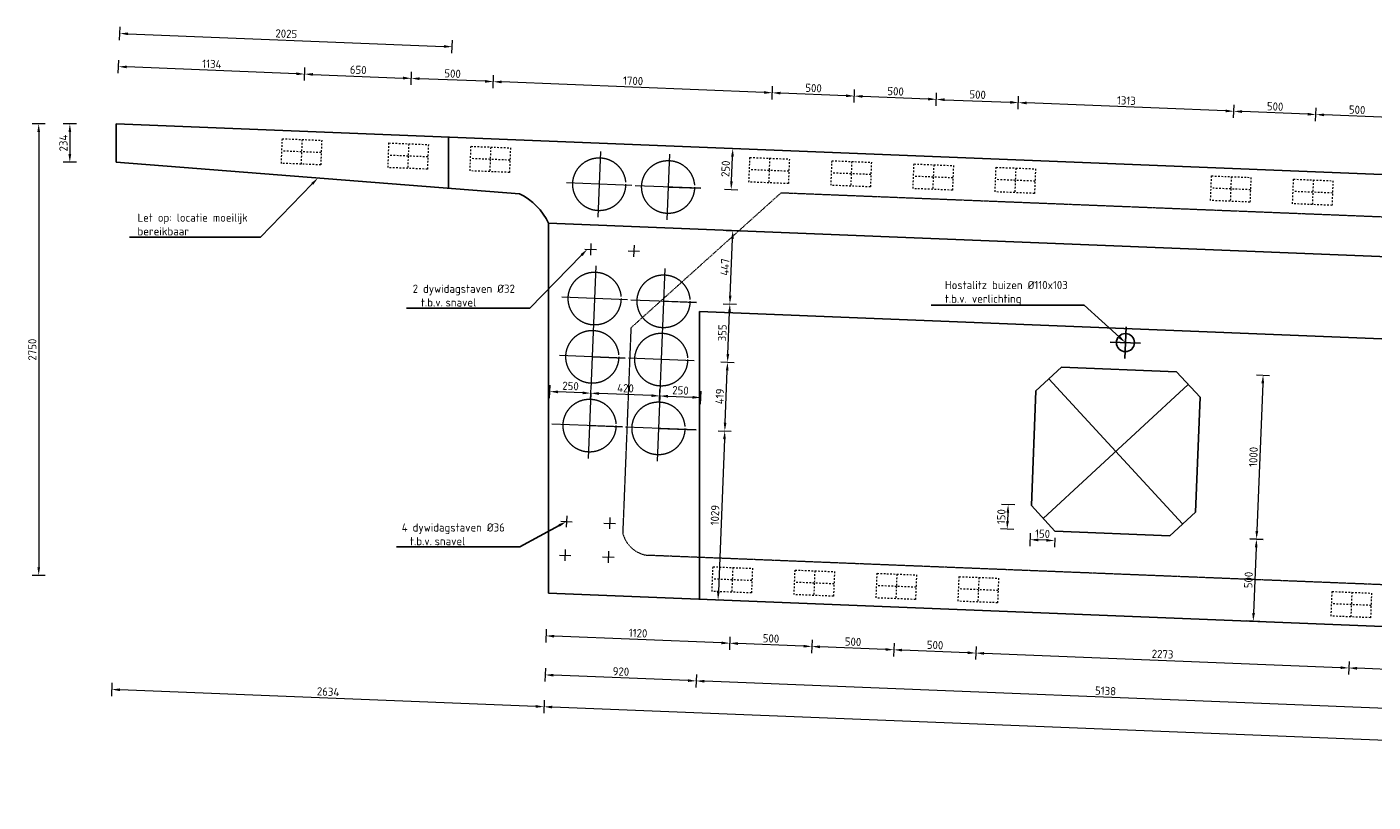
# Model space of a CAD drawing. Header units: millimetres. Extents: x -8028558 to 327273, y -63352 to 83293.
# Tile 123 of 195: x 101076 to 109274, y 19968 to 24689. Entities that reach past the tile are written whole.
import ezdxf
from ezdxf import colors
from ezdxf.entities.mleader import LeaderData, LeaderLine
from ezdxf.math import Vec2, Vec3

# ---------------------------------------------------------------- set-up
doc = ezdxf.new("R2010")
doc.units = ezdxf.units.MM
doc.linetypes.add('NLCS-HIDDEN', pattern=[4, 2, -2])
doc.linetypes.add('ZZ-HIDDEN-SO', pattern=[4, 2, -2])
for name, color, linetype, lineweight in [('B-CO-BC-BETONVORM-GD', 90, 'Continuous', 25), ('B-CO-BC-BETONVORM-GN', 10, 'ZZ-HIDDEN-SO', 13), ('B-CO-BC-BETONVORM-M', 7, 'Continuous', 18), ('B-CO-BC-VOORSPANNING-GN', 190, 'NLCS-HIDDEN', 13), ('X-XX-AL-M', 7, 'Continuous', 18), ('X-XX-AL-VERWIJZING-T25', 7, 'Continuous', 25)]:
    doc.layers.add(name, color=color, linetype=linetype, lineweight=lineweight)
doc.styles.add('NLCS-ISO-MM20-T25', font='NLCS-ISO.ttf', dxfattribs={"height": 50})
doc.dimstyles.new('NLCS-MM20-T25-PIJL_L0_H0', dxfattribs={"dimscale": 20, "dimtxt": 2.5, "dimasz": 2.5, "dimexe": 2, "dimexo": 2, "dimgap": 0.7, "dimtad": 1, "dimdec": 0, "dimzin": 0, "dimdsep": 46, "dimtxsty": 'NLCS-ISO-MM20-T25', "dimcen": 0, "dimdle": 2, "dimclrd": 256, "dimclre": 256, "dimclrt": 256, "dimadec": 0, "dimazin": 0, "dimtfac": 1, "dimtdec": 3, "dimtofl": 0, "dimtmove": 0, "dimatfit": 3, "dimfxl": 2, "dimfxlon": 1, "dimtfillclr": 256, "dimtolj": 1, "dimtzin": 0, "dimlwd": -1, "dimlwe": -1, "dimarcsym": 0})
doc.dimstyles.new('NLCS-MM20-T25-PIJL_L0_H4', dxfattribs={"dimscale": 20, "dimtxt": 2.5, "dimasz": 2.5, "dimexe": 2, "dimexo": 2, "dimgap": 0.7, "dimtad": 1, "dimdec": 0, "dimzin": 0, "dimdsep": 46, "dimtxsty": 'NLCS-ISO-MM20-T25', "dimcen": 0, "dimdle": 2, "dimclrd": 256, "dimclre": 256, "dimclrt": 256, "dimadec": 4, "dimazin": 0, "dimtfac": 1, "dimtdec": 3, "dimtofl": 0, "dimtmove": 0, "dimatfit": 3, "dimfxl": 2, "dimfxlon": 1, "dimtfillclr": 256, "dimtolj": 1, "dimtzin": 0, "dimlwd": -1, "dimlwe": -1, "dimarcsym": 0})

# ---------------------------------------------------------------- blocks, each defined once
blk = doc.blocks.new('*D1511')
at = {"layer": 'B-CO-BC-BETONVORM-M', "transparency": 16777216}
for p, q in [((108564.2, 22569.9), (108644.1, 22566.7)), ((108602.1, 22518.4), (108566.2, 21619.1)), ((108524.2, 21570.7), (108604.1, 21567.5))]:
    blk.add_line(p, q, dxfattribs=at)
for points in [[(108593.8, 22518.7), (108610.5, 22518), (108604.1, 22568.3)], [(108557.8, 21619.4), (108574.5, 21618.8), (108564.2, 21569.1)]]:
    blk.add_solid(points, dxfattribs=at)
at = {"layer": 'B-CO-BC-BETONVORM-M', "transparency": 16777216, "insert": (108545.2, 22070.3), "char_height": 50, "attachment_point": 5, "rotation": 87.70939, "style": 'NLCS-ISO-MM20-T25'}
blk.add_mtext('\\A1;1000', dxfattribs=at)
blk = doc.blocks.new('*D1512')
at = {"layer": 'B-CO-BC-BETONVORM-M', "transparency": 16777216}
for p, q in [((108604.1, 21567.5), (108524.2, 21570.7)), ((108562.2, 21519.2), (108546.2, 21119.5)), ((108584.1, 21067.9), (108504.2, 21071.1))]:
    blk.add_line(p, q, dxfattribs=at)
for points in [[(108553.8, 21519.5), (108570.5, 21518.8), (108564.2, 21569.1)], [(108537.8, 21119.8), (108554.5, 21119.2), (108544.2, 21069.5)]]:
    blk.add_solid(points, dxfattribs=at)
at = {"layer": 'B-CO-BC-BETONVORM-M', "transparency": 16777216, "insert": (108515.2, 21320.9), "char_height": 50, "attachment_point": 5, "rotation": 87.70939, "style": 'NLCS-ISO-MM20-T25'}
blk.add_mtext('\\A1;500', dxfattribs=at)
blk = doc.blocks.new('*D1464')
at = {"layer": 'X-XX-AL-M', "transparency": 16777216}
for p, q in [((108924.1, 24115.5), (108927.3, 24195.4)), ((109375.3, 24137.5), (108975.7, 24153.4)), ((109423.7, 24095.5), (109426.9, 24175.4))]:
    blk.add_line(p, q, dxfattribs=at)
for points in [[(108976, 24161.8), (108975.3, 24145.1), (108925.7, 24155.4)], [(109375.7, 24145.8), (109375, 24129.1), (109425.3, 24135.5)]]:
    blk.add_solid(points, dxfattribs=at)
at = {"layer": 'X-XX-AL-M', "transparency": 16777216, "insert": (109177.1, 24184.4), "char_height": 50, "attachment_point": 5, "rotation": 357.70939, "style": 'NLCS-ISO-MM20-T25'}
blk.add_mtext('\\A1;500', dxfattribs=at)
blk = doc.blocks.new('*D1465')
at = {"layer": 'X-XX-AL-M', "transparency": 16777216}
for p, q in [((107112.6, 24187.9), (107115.7, 24267.9)), ((108376.1, 24177.4), (107164.1, 24225.9)), ((108424.5, 24135.5), (108427.7, 24215.4))]:
    blk.add_line(p, q, dxfattribs=at)
for points in [[(107164.4, 24234.2), (107163.8, 24217.6), (107114.1, 24227.9)], [(108376.5, 24185.7), (108375.8, 24169.1), (108426.1, 24175.4)]]:
    blk.add_solid(points, dxfattribs=at)
at = {"layer": 'X-XX-AL-M', "transparency": 16777216, "insert": (107771.7, 24240.6), "char_height": 50, "attachment_point": 5, "rotation": 357.70939, "style": 'NLCS-ISO-MM20-T25'}
blk.add_mtext('\\A1;1313', dxfattribs=at)
blk = doc.blocks.new('*D1479')
at = {"layer": 'X-XX-AL-M', "transparency": 16777216}
for p, q in [((106113.3, 24227.9), (106116.5, 24307.8)), ((106564.6, 24249.9), (106164.9, 24265.9)), ((106613, 24207.9), (106616.1, 24287.9))]:
    blk.add_line(p, q, dxfattribs=at)
for points in [[(106165.2, 24274.2), (106164.6, 24257.5), (106114.9, 24267.9)], [(106564.9, 24258.2), (106564.3, 24241.6), (106614.5, 24247.9)]]:
    blk.add_solid(points, dxfattribs=at)
at = {"layer": 'X-XX-AL-M', "transparency": 16777216, "insert": (106366.3, 24296.8), "char_height": 50, "attachment_point": 5, "rotation": 357.70939, "style": 'NLCS-ISO-MM20-T25'}
blk.add_mtext('\\A1;500', dxfattribs=at)
blk = doc.blocks.new('*D1480')
at = {"layer": 'X-XX-AL-M', "transparency": 16777216}
for p, q in [((105613.7, 24247.9), (105616.9, 24327.8)), ((106065, 24269.9), (105665.3, 24285.9)), ((106113.3, 24227.9), (106116.5, 24307.8))]:
    blk.add_line(p, q, dxfattribs=at)
for points in [[(105665.6, 24294.2), (105665, 24277.5), (105615.3, 24287.9)], [(106065.3, 24278.2), (106064.7, 24261.5), (106114.9, 24267.9)]]:
    blk.add_solid(points, dxfattribs=at)
at = {"layer": 'X-XX-AL-M', "transparency": 16777216, "insert": (105866.7, 24316.8), "char_height": 50, "attachment_point": 5, "rotation": 357.70939, "style": 'NLCS-ISO-MM20-T25'}
blk.add_mtext('\\A1;500', dxfattribs=at)
blk = doc.blocks.new('*D1481')
at = {"layer": 'X-XX-AL-M', "transparency": 16777216}
for p, q in [((103915.1, 24315.8), (103918.3, 24395.8)), ((105565.4, 24289.9), (103966.7, 24353.8)), ((105613.7, 24247.9), (105616.9, 24327.8))]:
    blk.add_line(p, q, dxfattribs=at)
for points in [[(103967, 24362.1), (103966.3, 24345.5), (103916.7, 24355.8)], [(105565.7, 24298.2), (105565.1, 24281.5), (105615.3, 24287.9)]]:
    blk.add_solid(points, dxfattribs=at)
at = {"layer": 'X-XX-AL-M', "transparency": 16777216, "insert": (104767.6, 24360.8), "char_height": 50, "attachment_point": 5, "rotation": 357.70939, "style": 'NLCS-ISO-MM20-T25'}
blk.add_mtext('\\A1;1700', dxfattribs=at)
blk = doc.blocks.new('*D1482')
at = {"layer": 'X-XX-AL-M', "transparency": 16777216}
for p, q in [((103415.5, 24335.8), (103418.7, 24415.8)), ((103866.7, 24357.8), (103467.1, 24373.8)), ((103915.1, 24315.8), (103918.3, 24395.8))]:
    blk.add_line(p, q, dxfattribs=at)
for points in [[(103467.4, 24382.1), (103466.7, 24365.5), (103417.1, 24375.8)], [(103867.1, 24366.1), (103866.4, 24349.5), (103916.7, 24355.8)]]:
    blk.add_solid(points, dxfattribs=at)
at = {"layer": 'X-XX-AL-M', "transparency": 16777216, "insert": (103668.5, 24404.8), "char_height": 50, "attachment_point": 5, "rotation": 357.70939, "style": 'NLCS-ISO-MM20-T25'}
blk.add_mtext('\\A1;500', dxfattribs=at)
blk = doc.blocks.new('*D1483')
at = {"layer": 'X-XX-AL-M', "transparency": 16777216}
for p, q in [((101632.9, 24407.1), (101636.1, 24487.1)), ((102717.7, 24403.8), (101684.5, 24445.1)), ((102766, 24361.8), (102769.2, 24441.7))]:
    blk.add_line(p, q, dxfattribs=at)
for points in [[(101684.8, 24453.4), (101684.2, 24436.8), (101634.5, 24447.1)], [(102718, 24412.1), (102717.3, 24395.4), (102767.6, 24401.8)]]:
    blk.add_solid(points, dxfattribs=at)
at = {"layer": 'X-XX-AL-M', "transparency": 16777216, "insert": (102202.6, 24463.4), "char_height": 50, "attachment_point": 5, "rotation": 357.70939, "style": 'NLCS-ISO-MM20-T25'}
blk.add_mtext('\\A1;1134', dxfattribs=at)
blk = doc.blocks.new('*D1467')
at = {"layer": 'X-XX-AL-M', "transparency": 16777216}
for p, q in [((105302.9, 22648.4), (105382.8, 22645.2)), ((105328.1, 22278), (105340.8, 22596.8)), ((105286.1, 22229.7), (105366, 22226.5))]:
    blk.add_line(p, q, dxfattribs=at)
for points in [[(105332.5, 22597.1), (105349.2, 22596.5), (105342.8, 22646.8)], [(105319.8, 22278.4), (105336.4, 22277.7), (105326.1, 22228.1)]]:
    blk.add_solid(points, dxfattribs=at)
at = {"layer": 'X-XX-AL-M', "transparency": 16777216, "insert": (105295.5, 22439), "char_height": 50, "attachment_point": 5, "rotation": 87.70939, "style": 'NLCS-ISO-MM20-T25'}
blk.add_mtext('\\A1;419', dxfattribs=at)
blk = doc.blocks.new('*D1485')
at = {"layer": 'X-XX-AL-M', "transparency": 16777216}
for p, q in [((105286.1, 22229.7), (105366, 22226.5)), ((105324.1, 22178.1), (105287, 21249.9)), ((105245, 21201.5), (105324.9, 21198.3))]:
    blk.add_line(p, q, dxfattribs=at)
for points in [[(105315.8, 22178.5), (105332.4, 22177.8), (105326.1, 22228.1)], [(105278.6, 21250.2), (105295.3, 21249.5), (105285, 21199.9)]]:
    blk.add_solid(points, dxfattribs=at)
at = {"layer": 'X-XX-AL-M', "transparency": 16777216, "insert": (105266.5, 21715.6), "char_height": 50, "attachment_point": 5, "rotation": 87.70939, "style": 'NLCS-ISO-MM20-T25'}
blk.add_mtext('\\A1;1029', dxfattribs=at)
blk = doc.blocks.new('*D1486')
at = {"layer": 'X-XX-AL-M', "transparency": 16777216}
for p, q in [((105317.1, 23003.4), (105397, 23000.2)), ((105344.8, 22696.7), (105355, 22951.8)), ((105302.9, 22648.4), (105382.8, 22645.2))]:
    blk.add_line(p, q, dxfattribs=at)
for points in [[(105346.7, 22952.2), (105363.4, 22951.5), (105357, 23001.8)], [(105336.5, 22697), (105353.2, 22696.4), (105342.8, 22646.8)]]:
    blk.add_solid(points, dxfattribs=at)
at = {"layer": 'X-XX-AL-M', "transparency": 16777216, "insert": (105311, 22825.8), "char_height": 50, "attachment_point": 5, "rotation": 87.70939, "style": 'NLCS-ISO-MM20-T25'}
blk.add_mtext('\\A1;355', dxfattribs=at)
blk = doc.blocks.new('*D1487')
at = {"layer": 'X-XX-AL-M', "transparency": 16777216}
for p, q in [((105334.9, 23450), (105414.9, 23446.8)), ((105359, 23051.7), (105372.9, 23398.5)), ((105317.1, 23003.4), (105397, 23000.2))]:
    blk.add_line(p, q, dxfattribs=at)
for points in [[(105364.6, 23398.8), (105381.2, 23398.1), (105374.9, 23448.4)], [(105350.7, 23052.1), (105367.4, 23051.4), (105357, 23001.8)]]:
    blk.add_solid(points, dxfattribs=at)
at = {"layer": 'X-XX-AL-M', "transparency": 16777216, "insert": (105327, 23226.7), "char_height": 50, "attachment_point": 5, "rotation": 87.70939, "style": 'NLCS-ISO-MM20-T25'}
blk.add_mtext('\\A1;447', dxfattribs=at)
blk = doc.blocks.new('*D1488')
at = {"layer": 'X-XX-AL-M', "transparency": 16777216}
for p, q in [((105334.9, 23950.1), (105414.9, 23946.9)), ((105366.9, 23748.7), (105372.9, 23898.6)), ((105324.9, 23700.3), (105404.9, 23697.1))]:
    blk.add_line(p, q, dxfattribs=at)
for points in [[(105364.6, 23898.9), (105381.2, 23898.2), (105374.9, 23948.5)], [(105358.6, 23749), (105375.2, 23748.3), (105364.9, 23698.7)]]:
    blk.add_solid(points, dxfattribs=at)
at = {"layer": 'X-XX-AL-M', "transparency": 16777216, "insert": (105330.9, 23825.2), "char_height": 50, "attachment_point": 5, "rotation": 87.70939, "style": 'NLCS-ISO-MM20-T25'}
blk.add_mtext('\\A1;250', dxfattribs=at)
blk = doc.blocks.new('*D1448')
at = {"layer": 'X-XX-AL-M', "transparency": 16777216}
for p, q in [((104226.4, 20588.6), (104223.2, 20508.7)), ((117690, 20010), (104274.8, 20546.7)), ((117741.5, 20048), (117738.3, 19968.1))]:
    blk.add_line(p, q, dxfattribs=at)
for points in [[(104275.1, 20555), (104274.4, 20538.3), (104224.8, 20548.7)], [(117690.3, 20018.4), (117689.6, 20001.7), (117739.9, 20008)]]:
    blk.add_solid(points, dxfattribs=at)
at = {"layer": 'X-XX-AL-M', "transparency": 16777216, "insert": (110983.9, 20317.3), "char_height": 50, "attachment_point": 5, "rotation": 357.70939, "style": 'NLCS-ISO-MM20-T25'}
blk.add_mtext('\\A1;13526', dxfattribs=at)
blk = doc.blocks.new('*D1449')
at = {"layer": 'X-XX-AL-M', "transparency": 16777216}
for p, q in [((101594.4, 20693.9), (101591.2, 20614)), ((104174.8, 20550.7), (101642.8, 20651.9)), ((104226.4, 20588.6), (104223.2, 20508.7))]:
    blk.add_line(p, q, dxfattribs=at)
for points in [[(101643.1, 20660.3), (101642.4, 20643.6), (101592.8, 20653.9)], [(104175.2, 20559), (104174.5, 20542.3), (104224.8, 20548.7)]]:
    blk.add_solid(points, dxfattribs=at)
at = {"layer": 'X-XX-AL-M', "transparency": 16777216, "insert": (102910.4, 20640.3), "char_height": 50, "attachment_point": 5, "rotation": 357.70939, "style": 'NLCS-ISO-MM20-T25'}
blk.add_mtext('\\A1;2634', dxfattribs=at)
blk = doc.blocks.new('*D1450')
at = {"layer": 'X-XX-AL-M', "transparency": 16777216}
for p, q in [((105153.4, 20745.9), (105150.2, 20666)), ((110235.8, 20502.6), (105201.8, 20703.9)), ((110287.3, 20540.6), (110284.1, 20460.6))]:
    blk.add_line(p, q, dxfattribs=at)
for points in [[(105202.1, 20712.3), (105201.5, 20695.6), (105151.8, 20705.9)], [(110236.1, 20510.9), (110235.4, 20494.3), (110285.7, 20500.6)]]:
    blk.add_solid(points, dxfattribs=at)
at = {"layer": 'X-XX-AL-M', "transparency": 16777216, "insert": (107645, 20645.2), "char_height": 50, "attachment_point": 5, "rotation": 357.70939, "style": 'NLCS-ISO-MM20-T25'}
blk.add_mtext('\\A1;5138', dxfattribs=at)
blk = doc.blocks.new('*D1451')
at = {"layer": 'X-XX-AL-M', "transparency": 16777216}
for p, q in [((104234.2, 20782.7), (104231, 20702.7)), ((105101.9, 20707.9), (104282.5, 20740.7)), ((105153.4, 20745.9), (105150.2, 20666))]:
    blk.add_line(p, q, dxfattribs=at)
for points in [[(104282.9, 20749), (104282.2, 20732.4), (104232.6, 20742.7)], [(105102.2, 20716.3), (105101.5, 20699.6), (105151.8, 20705.9)]]:
    blk.add_solid(points, dxfattribs=at)
at = {"layer": 'X-XX-AL-M', "transparency": 16777216, "insert": (104693.8, 20763.3), "char_height": 50, "attachment_point": 5, "rotation": 357.70939, "style": 'NLCS-ISO-MM20-T25'}
blk.add_mtext('\\A1;920', dxfattribs=at)
blk = doc.blocks.new('*D1489')
at = {"layer": 'X-XX-AL-M', "transparency": 16777216}
for p, q in [((104508.7, 22418.3), (104511.9, 22498.2)), ((104928.4, 22401.5), (104931.6, 22481.5)), ((104880, 22443.5), (104560.3, 22456.3))]:
    blk.add_line(p, q, dxfattribs=at)
for points in [[(104560.6, 22464.6), (104560, 22447.9), (104510.3, 22458.3)], [(104880.4, 22451.8), (104879.7, 22435.2), (104930, 22441.5)]]:
    blk.add_solid(points, dxfattribs=at)
at = {"layer": 'X-XX-AL-M', "transparency": 16777216, "insert": (104721.7, 22488.8), "char_height": 50, "attachment_point": 5, "rotation": 357.70939, "style": 'NLCS-ISO-MM20-T25'}
blk.add_mtext('\\A1;420', dxfattribs=at)
blk = doc.blocks.new('*D1490')
at = {"layer": 'X-XX-AL-M', "transparency": 16777216}
for p, q in [((104928.4, 22401.5), (104931.6, 22481.5)), ((105178.1, 22391.5), (105181.3, 22471.5)), ((104980, 22439.5), (105129.7, 22433.5))]:
    blk.add_line(p, q, dxfattribs=at)
for points in [[(104980.3, 22447.8), (104979.6, 22431.2), (104930, 22441.5)], [(105130, 22441.8), (105129.4, 22425.2), (105179.7, 22431.5)]]:
    blk.add_solid(points, dxfattribs=at)
at = {"layer": 'X-XX-AL-M', "transparency": 16777216, "insert": (105056.4, 22475.5), "char_height": 50, "attachment_point": 5, "rotation": 357.70939, "style": 'NLCS-ISO-MM20-T25'}
blk.add_mtext('\\A1;250', dxfattribs=at)
blk = doc.blocks.new('*D1458')
at = {"layer": 'X-XX-AL-M', "transparency": 16777216}
for p, q in [((104258.8, 22428.3), (104262, 22508.2)), ((104460.4, 22460.3), (104310.4, 22466.3)), ((104508.7, 22418.3), (104511.9, 22498.2))]:
    blk.add_line(p, q, dxfattribs=at)
for points in [[(104310.7, 22474.6), (104310, 22457.9), (104260.4, 22468.3)], [(104460.7, 22468.6), (104460, 22451.9), (104510.3, 22458.3)]]:
    blk.add_solid(points, dxfattribs=at)
at = {"layer": 'X-XX-AL-M', "transparency": 16777216, "insert": (104386.9, 22502.2), "char_height": 50, "attachment_point": 5, "rotation": 357.70939, "style": 'NLCS-ISO-MM20-T25'}
blk.add_mtext('\\A1;250', dxfattribs=at)
blk = doc.blocks.new('*D1501')
at = {"layer": 'X-XX-AL-M', "transparency": 16777216}
for p, q in [((109127.7, 20824.7), (109124.5, 20744.8)), ((109575.8, 20766.8), (109176.1, 20782.8)), ((109627.3, 20804.7), (109624.1, 20724.8))]:
    blk.add_line(p, q, dxfattribs=at)
for points in [[(109176.4, 20791.1), (109175.8, 20774.4), (109126.1, 20784.8)], [(109576.1, 20775.1), (109575.4, 20758.4), (109625.7, 20764.8)]]:
    blk.add_solid(points, dxfattribs=at)
at = {"layer": 'X-XX-AL-M', "transparency": 16777216, "insert": (109377.5, 20813.7), "char_height": 50, "attachment_point": 5, "rotation": 357.70939, "style": 'NLCS-ISO-MM20-T25'}
blk.add_mtext('\\A1;500', dxfattribs=at)
blk = doc.blocks.new('*D1502')
at = {"layer": 'X-XX-AL-M', "transparency": 16777216}
for p, q in [((106856.6, 20915.6), (106853.4, 20835.6)), ((109076.2, 20786.7), (106904.9, 20873.6)), ((109127.7, 20824.7), (109124.5, 20744.8))]:
    blk.add_line(p, q, dxfattribs=at)
for points in [[(106905.3, 20881.9), (106904.6, 20865.3), (106855, 20875.6)], [(109076.5, 20795.1), (109075.8, 20778.4), (109126.1, 20784.8)]]:
    blk.add_solid(points, dxfattribs=at)
at = {"layer": 'X-XX-AL-M', "transparency": 16777216, "insert": (107992.1, 20869.1), "char_height": 50, "attachment_point": 5, "rotation": 357.70939, "style": 'NLCS-ISO-MM20-T25'}
blk.add_mtext('\\A1;2273', dxfattribs=at)
blk = doc.blocks.new('*D1503')
at = {"layer": 'X-XX-AL-M', "transparency": 16777216}
for p, q in [((106357, 20935.6), (106353.8, 20855.6)), ((106856.6, 20915.6), (106853.4, 20835.6)), ((106805, 20877.6), (106405.3, 20893.6))]:
    blk.add_line(p, q, dxfattribs=at)
for points in [[(106405.7, 20901.9), (106405, 20885.3), (106355.4, 20895.6)], [(106805.3, 20885.9), (106804.7, 20869.3), (106855, 20875.6)]]:
    blk.add_solid(points, dxfattribs=at)
at = {"layer": 'X-XX-AL-M', "transparency": 16777216, "insert": (106606.7, 20924.6), "char_height": 50, "attachment_point": 5, "rotation": 357.70939, "style": 'NLCS-ISO-MM20-T25'}
blk.add_mtext('\\A1;500', dxfattribs=at)
blk = doc.blocks.new('*D1504')
at = {"layer": 'X-XX-AL-M', "transparency": 16777216}
for p, q in [((105857.4, 20955.5), (105854.2, 20875.6)), ((106305.4, 20897.6), (105905.7, 20913.6)), ((106357, 20935.6), (106353.8, 20855.6))]:
    blk.add_line(p, q, dxfattribs=at)
for points in [[(105906, 20921.9), (105905.4, 20905.2), (105855.8, 20915.6)], [(106305.7, 20905.9), (106305.1, 20889.3), (106355.4, 20895.6)]]:
    blk.add_solid(points, dxfattribs=at)
at = {"layer": 'X-XX-AL-M', "transparency": 16777216, "insert": (106107.1, 20944.5), "char_height": 50, "attachment_point": 5, "rotation": 357.70939, "style": 'NLCS-ISO-MM20-T25'}
blk.add_mtext('\\A1;500', dxfattribs=at)
blk = doc.blocks.new('*D1505')
at = {"layer": 'X-XX-AL-M', "transparency": 16777216}
for p, q in [((105357.8, 20975.5), (105354.6, 20895.6)), ((105805.8, 20917.6), (105406.1, 20933.6)), ((105857.4, 20955.5), (105854.2, 20875.6))]:
    blk.add_line(p, q, dxfattribs=at)
for points in [[(105406.4, 20941.9), (105405.8, 20925.2), (105356.2, 20935.6)], [(105806.1, 20925.9), (105805.5, 20909.2), (105855.8, 20915.6)]]:
    blk.add_solid(points, dxfattribs=at)
at = {"layer": 'X-XX-AL-M', "transparency": 16777216, "insert": (105607.5, 20964.5), "char_height": 50, "attachment_point": 5, "rotation": 357.70939, "style": 'NLCS-ISO-MM20-T25'}
blk.add_mtext('\\A1;500', dxfattribs=at)
blk = doc.blocks.new('*D1484')
at = {"layer": 'X-XX-AL-M', "transparency": 16777216}
for p, q in [((104238.7, 21020.3), (104235.5, 20940.3)), ((105306.2, 20937.5), (104287, 20978.3)), ((105357.8, 20975.5), (105354.6, 20895.6))]:
    blk.add_line(p, q, dxfattribs=at)
for points in [[(104287.4, 20986.6), (104286.7, 20970), (104237.1, 20980.3)], [(105306.5, 20945.9), (105305.9, 20929.2), (105356.2, 20935.6)]]:
    blk.add_solid(points, dxfattribs=at)
at = {"layer": 'X-XX-AL-M', "transparency": 16777216, "insert": (104798.2, 20996.9), "char_height": 50, "attachment_point": 5, "rotation": 357.70939, "style": 'NLCS-ISO-MM20-T25'}
blk.add_mtext('\\A1;1120', dxfattribs=at)
blk = doc.blocks.new('*D1518')
at = {"layer": 'X-XX-AL-M', "transparency": 16777216}
for p, q in [((102766, 24361.8), (102769.2, 24441.7)), ((102817.6, 24399.8), (103367.1, 24377.8)), ((103415.5, 24335.8), (103418.7, 24415.8))]:
    blk.add_line(p, q, dxfattribs=at)
for points in [[(102817.9, 24408.1), (102817.3, 24391.4), (102767.6, 24401.8)], [(103367.5, 24386.1), (103366.8, 24369.5), (103417.1, 24375.8)]]:
    blk.add_solid(points, dxfattribs=at)
at = {"layer": 'X-XX-AL-M', "transparency": 16777216, "insert": (103093.9, 24427.7), "char_height": 50, "attachment_point": 5, "rotation": 357.70939, "style": 'NLCS-ISO-MM20-T25'}
blk.add_mtext('\\A1;650', dxfattribs=at)
blk = doc.blocks.new('*D1521')
at = {"layer": 'X-XX-AL-M', "transparency": 16777216}
for p, q in [((101377.8, 24098.7), (101297.8, 24098.7)), ((101337.8, 24048.7), (101337.8, 23914.7)), ((101377.8, 23864.7), (101297.8, 23864.7))]:
    blk.add_line(p, q, dxfattribs=at)
for points in [[(101329.5, 24048.7), (101346.1, 24048.7), (101337.8, 24098.7)], [(101329.5, 23914.7), (101346.1, 23914.7), (101337.8, 23864.7)]]:
    blk.add_solid(points, dxfattribs=at)
at = {"layer": 'X-XX-AL-M', "transparency": 16777216, "insert": (101298.8, 23981.7), "char_height": 50, "attachment_point": 5, "rotation": 90, "style": 'NLCS-ISO-MM20-T25'}
blk.add_mtext('\\A1;234', dxfattribs=at)
blk = doc.blocks.new('*D1522')
at = {"layer": 'X-XX-AL-M', "transparency": 16777216}
for p, q in [((101188.2, 24098.7), (101108.2, 24098.7)), ((101148.2, 24048.7), (101148.2, 21398.5)), ((101188.2, 21348.5), (101108.2, 21348.5))]:
    blk.add_line(p, q, dxfattribs=at)
for points in [[(101139.9, 24048.7), (101156.6, 24048.7), (101148.2, 24098.7)], [(101139.9, 21398.5), (101156.6, 21398.5), (101148.2, 21348.5)]]:
    blk.add_solid(points, dxfattribs=at)
at = {"layer": 'X-XX-AL-M', "transparency": 16777216, "insert": (101109.2, 22723.6), "char_height": 50, "attachment_point": 5, "rotation": 90, "style": 'NLCS-ISO-MM20-T25'}
blk.add_mtext('\\A1;2750', dxfattribs=at)
blk = doc.blocks.new('*D1523')
at = {"layer": 'X-XX-AL-M', "transparency": 16777216}
for p, q in [((107186.4, 21606.3), (107183.2, 21526.4)), ((107284.8, 21562.4), (107234.8, 21564.4)), ((107335.4, 21578.3), (107333.1, 21520.4))]:
    blk.add_line(p, q, dxfattribs=at)
for points in [[(107235.1, 21572.7), (107234.5, 21556.1), (107184.8, 21566.4)], [(107285.1, 21570.7), (107284.4, 21554.1), (107334.7, 21560.4)]]:
    blk.add_solid(points, dxfattribs=at)
at = {"layer": 'X-XX-AL-M', "transparency": 16777216, "insert": (107261.3, 21602.3), "char_height": 50, "attachment_point": 5, "rotation": 357.70939, "style": 'NLCS-ISO-MM20-T25'}
blk.add_mtext('\\A1;150', dxfattribs=at)
blk = doc.blocks.new('*D1524')
at = {"layer": 'X-XX-AL-M', "transparency": 16777216}
for p, q in [((107091.7, 21778.2), (107011.8, 21781.4)), ((107049.8, 21729.8), (107047.8, 21679.8)), ((107085.8, 21628.3), (107005.8, 21631.5))]:
    blk.add_line(p, q, dxfattribs=at)
for points in [[(107041.5, 21730.1), (107058.1, 21729.5), (107051.8, 21779.8)], [(107039.5, 21680.2), (107056.1, 21679.5), (107045.8, 21629.9)]]:
    blk.add_solid(points, dxfattribs=at)
at = {"layer": 'X-XX-AL-M', "transparency": 16777216, "insert": (107009.8, 21706.4), "char_height": 50, "attachment_point": 5, "rotation": 87.70939, "style": 'NLCS-ISO-MM20-T25'}
blk.add_mtext('\\A1;150', dxfattribs=at)
blk = doc.blocks.new('*D1902')
at = {"layer": 'X-XX-AL-M', "transparency": 16777216}
for p, q in [((101641, 24609.2), (101644.2, 24689.1)), ((101692.6, 24647.2), (103616, 24570.2)), ((103664.4, 24528.3), (103667.6, 24608.2))]:
    blk.add_line(p, q, dxfattribs=at)
for points in [[(101692.9, 24655.5), (101692.2, 24638.8), (101642.6, 24649.2)], [(103616.4, 24578.5), (103615.7, 24561.9), (103666, 24568.2)]]:
    blk.add_solid(points, dxfattribs=at)
at = {"layer": 'X-XX-AL-M', "transparency": 16777216, "insert": (102655.9, 24647.7), "char_height": 50, "attachment_point": 5, "rotation": 357.70939, "style": 'NLCS-ISO-MM20-T25'}
blk.add_mtext('\\A1;2025', dxfattribs=at)
blk = doc.blocks.new('*D1903')
at = {"layer": 'X-XX-AL-M', "transparency": 16777216}
for p, q in [((106613, 24207.9), (106616.1, 24287.9)), ((107112.6, 24187.9), (107115.7, 24267.9)), ((106664.5, 24245.9), (107064.2, 24229.9))]:
    blk.add_line(p, q, dxfattribs=at)
for points in [[(106664.8, 24254.2), (106664.2, 24237.6), (106614.5, 24247.9)], [(107064.5, 24238.2), (107063.9, 24221.6), (107114.1, 24227.9)]]:
    blk.add_solid(points, dxfattribs=at)
at = {"layer": 'X-XX-AL-M', "transparency": 16777216, "insert": (106865.9, 24276.9), "char_height": 50, "attachment_point": 5, "rotation": 357.70939, "style": 'NLCS-ISO-MM20-T25'}
blk.add_mtext('\\A1;500', dxfattribs=at)
blk = doc.blocks.new('*D1904')
at = {"layer": 'X-XX-AL-M', "transparency": 16777216}
for p, q in [((108424.5, 24135.5), (108427.7, 24215.4)), ((108924.1, 24115.5), (108927.3, 24195.4)), ((108875.7, 24157.4), (108476.1, 24173.4))]:
    blk.add_line(p, q, dxfattribs=at)
for points in [[(108476.4, 24181.8), (108475.7, 24165.1), (108426.1, 24175.4)], [(108876.1, 24165.8), (108875.4, 24149.1), (108925.7, 24155.4)]]:
    blk.add_solid(points, dxfattribs=at)
at = {"layer": 'X-XX-AL-M', "transparency": 16777216, "insert": (108677.5, 24204.4), "char_height": 50, "attachment_point": 5, "rotation": 357.70939, "style": 'NLCS-ISO-MM20-T25'}
blk.add_mtext('\\A1;500', dxfattribs=at)

msp = doc.modelspace()

# ---------------------------------------------------------------- linework, layer by layer
at = {"layer": 'B-CO-BC-BETONVORM-GD', "ltscale": 500, "flags": 128}
for points in [[(101620.6, 24098.7), (101620.6, 23864.7)], [(124648.2, 23177.6), (101620.6, 24098.7)], [(103644, 23706.9), (103644, 24017.7)], [(101620.6, 23864.7), (104076.8, 23673.1)], [(104252.5, 22841.3), (104252.5, 23493.3)], [(117767.7, 22952.7), (104252.5, 23493.3)], [(105171.8, 21204.4), (105171.8, 22956.2)], [(110340.6, 22749.4), (105171.8, 22956.2)], [(104252.5, 21241.2), (104252.5, 22841.3)], [(107377, 22617.4), (107221.1, 22473.5)], [(108114.4, 21662.2), (107299.1, 22545.5)], [(107377, 22617.4), (108076.4, 22589.4)], [(108220.3, 22433.6), (108076.4, 22589.4)], [(107193.1, 21774.1), (107221.1, 22473.5)], [(108148.4, 22511.5), (107265.1, 21696.2)], [(108220.3, 22433.6), (108192.3, 21734.1)], [(107337, 21618.2), (107193.1, 21774.1)], [(108192.3, 21734.1), (108036.5, 21590.2)], [(108036.5, 21590.2), (107337, 21618.2)], [(117767.7, 20700.6), (104252.5, 21241.2)]]:
    msp.add_lwpolyline(points, dxfattribs=at)
msp.add_lwpolyline([(104252.5, 23493.3, 0.171279), (104076.8, 23673.1)], format="xyb", dxfattribs=at)
at = {"layer": 'B-CO-BC-BETONVORM-GD', "flags": 128}
for points in [[(107769.7, 22863), (107762, 22669.7)], [(107858.6, 22762.7), (107673.1, 22770.1)]]:
    msp.add_lwpolyline(points, dxfattribs=at)
at = {"layer": 'B-CO-BC-BETONVORM-GD'}
msp.add_circle((107765.9, 22766.4), 55, dxfattribs=at)
at = {"layer": 'B-CO-BC-BETONVORM-GN'}
msp.add_lwpolyline([(110845.2, 22575.6), (110796.7, 21364.7, -0.222947), (110524, 21244), (104856.9, 21470.7, -0.297941), (104706.3, 21599.9), (104756.6, 22858.4), (105669.6, 23679.5), (109911.7, 23509.8), (110843, 22577.8)], format="xyb", dxfattribs=at)
at = {"layer": 'B-CO-BC-BETONVORM-M', "ltscale": 500, "flags": 128}
for points in [[(104510.9, 23369.8), (104508.1, 23299.8)], [(104474.5, 23336.2), (104544.5, 23333.4)], [(104737.6, 23325.7), (104807.5, 23322.9)], [(104773.9, 23359.2), (104771.1, 23289.3)], [(104326.9, 21678.2), (104396.8, 21675.4)], [(104363.3, 21711.7), (104360.5, 21641.8)], [(104589.9, 21667.6), (104659.9, 21664.8)], [(104626.3, 21701.2), (104623.5, 21631.3)], [(104355, 21506.3), (104352.2, 21436.4)], [(104618.1, 21495.8), (104615.3, 21425.9)], [(104318.7, 21472.8), (104388.6, 21470)], [(104581.7, 21462.2), (104651.6, 21459.4)]]:
    msp.add_lwpolyline(points, dxfattribs=at)
at = {"layer": 'B-CO-BC-VOORSPANNING-GN', "ltscale": 5, "flags": 128}
for points in [[(102625.8, 23858.3), (102631.8, 24008.2)], [(102631.8, 24008.2), (102871.6, 23998.6)], [(102751.7, 24003.4), (102745.7, 23853.5)], [(102871.6, 23998.6), (102865.6, 23848.7)], [(103275.3, 23832.3), (103281.3, 23982.2)], [(103281.3, 23982.2), (103521.1, 23972.6)], [(103401.2, 23977.4), (103398.2, 23902.5)], [(103521.1, 23972.6), (103515.1, 23822.7)], [(103774.9, 23812.4), (103780.9, 23962.2)], [(103780.9, 23962.2), (104020.7, 23952.6)], [(103900.8, 23957.4), (103897.8, 23882.5)], [(104020.7, 23952.6), (104014.7, 23802.8)], [(102865.6, 23848.7), (102625.8, 23858.3)], [(102868.6, 23923.7), (102628.8, 23933.3)], [(103518.1, 23897.7), (103278.3, 23907.3)], [(103398.2, 23902.5), (103395.2, 23827.5)], [(104017.7, 23877.7), (103777.9, 23887.3)], [(103897.8, 23882.5), (103894.8, 23807.6)], [(105473.5, 23744.4), (105479.5, 23894.3)], [(105479.5, 23894.3), (105719.3, 23884.7)], [(105599.4, 23889.5), (105596.4, 23814.5)], [(105719.3, 23884.7), (105713.3, 23734.8)], [(105973.1, 23724.4), (105979.1, 23874.3)], [(105979.1, 23874.3), (106218.9, 23864.7)], [(106099, 23869.5), (106096, 23794.6)], [(106218.9, 23864.7), (106212.9, 23714.8)], [(103515.1, 23822.7), (103275.3, 23832.3)], [(104014.7, 23802.8), (103774.9, 23812.4)], [(105716.3, 23809.8), (105476.5, 23819.3)], [(105596.4, 23814.5), (105593.4, 23739.6)], [(106215.9, 23789.8), (105976.1, 23799.4)], [(106096, 23794.6), (106093, 23719.6)], [(106472.7, 23704.4), (106478.7, 23854.3)], [(106715.5, 23769.8), (106475.7, 23779.4)], [(106478.7, 23854.3), (106718.5, 23844.7)], [(106595.6, 23774.6), (106592.6, 23699.6)], [(106598.6, 23849.5), (106595.6, 23774.6)], [(106718.5, 23844.7), (106712.5, 23694.8)], [(106972.3, 23684.5), (106978.3, 23834.3)], [(106978.3, 23834.3), (107218.1, 23824.7)], [(107098.2, 23829.5), (107095.2, 23754.6)], [(107218.1, 23824.7), (107212.1, 23674.9)], [(108284.3, 23632), (108290.3, 23781.9)], [(108290.3, 23781.9), (108530.1, 23772.3)], [(108410.2, 23777.1), (108407.2, 23702.1)], [(105713.3, 23734.8), (105473.5, 23744.4)], [(106212.9, 23714.8), (105973.1, 23724.4)], [(106712.5, 23694.8), (106472.7, 23704.4)], [(107215.1, 23749.8), (106975.3, 23759.4)], [(107095.2, 23754.6), (107092.2, 23679.7)], [(108527.1, 23697.3), (108287.3, 23706.9)], [(108407.2, 23702.1), (108404.2, 23627.2)], [(108530.1, 23772.3), (108524.1, 23622.4)], [(108783.9, 23612), (108789.9, 23761.9)], [(108789.9, 23761.9), (109029.7, 23752.3)], [(108909.8, 23757.1), (108903.8, 23607.2)], [(109029.7, 23752.3), (109023.7, 23602.4)], [(107212.1, 23674.9), (106972.3, 23684.5)], [(108524.1, 23622.4), (108284.3, 23632)], [(109023.7, 23602.4), (108783.9, 23612)], [(109026.7, 23677.3), (108786.9, 23686.9)], [(105374.6, 21396.5), (105371.6, 21321.5)], [(105491.5, 21316.7), (105251.7, 21326.3)], [(105371.6, 21321.5), (105368.6, 21246.6)], [(105874.2, 21376.5), (105871.2, 21301.6)], [(106373.8, 21356.5), (106370.8, 21281.6)], [(106873.4, 21336.5), (106870.4, 21261.6)], [(105991.1, 21296.8), (105751.3, 21306.4)], [(105871.2, 21301.6), (105868.2, 21226.6)], [(106490.7, 21276.8), (106250.9, 21286.4)], [(106370.8, 21281.6), (106367.8, 21206.6)], [(106990.3, 21256.8), (106750.5, 21266.4)], [(106870.4, 21261.6), (106867.4, 21186.7)], [(109144.6, 21245.7), (109138.6, 21095.8)], [(109261.5, 21165.9), (109021.7, 21175.5)]]:
    msp.add_lwpolyline(points, dxfattribs=at)
at = {"layer": 'B-CO-BC-VOORSPANNING-GN', "ltscale": 500, "flags": 128}
for points in [[(104569.2, 23930.7), (104553.3, 23531)], [(104988.9, 23913.9), (104972.9, 23514.2)], [(104761.1, 23722.9), (104361.4, 23738.8)], [(105180.7, 23706.1), (104781.1, 23722.1)], [(104980.9, 23714.1), (105180.7, 23706.1)], [(104541.4, 23234.6), (104511.2, 22479.9)], [(104961.1, 23217.8), (104930.9, 22463.1)], [(104733.2, 23026.7), (104333.6, 23042.7)], [(105152.9, 23010), (104753.2, 23025.9)], [(104953.1, 23017.9), (105152.9, 23010)], [(104719, 22671.7), (104319.4, 22687.7)], [(104519.2, 22679.7), (104719, 22671.7)], [(105138.7, 22654.9), (104739, 22670.9)], [(104510.4, 22460.9), (104494.5, 22061.2)], [(104930.1, 22444.1), (104914.1, 22044.4)], [(104702.3, 22253), (104272.5, 22270.2)], [(104502.5, 22261), (104702.3, 22253)], [(105151.8, 22235.1), (104722.3, 22252.2)], [(104922.1, 22244.2), (105151.8, 22235.1)]]:
    msp.add_lwpolyline(points, dxfattribs=at)
at = {"layer": 'B-CO-BC-VOORSPANNING-GN', "ltscale": 5}
for points in [[(105494.5, 21391.7), (105488.5, 21241.8), (105248.7, 21251.4), (105254.7, 21401.3)], [(105994.1, 21371.7), (105988.1, 21221.8), (105748.3, 21231.4), (105754.3, 21381.3)], [(106493.7, 21351.7), (106487.7, 21201.8), (106247.9, 21211.4), (106253.9, 21361.3)], [(106993.3, 21331.7), (106987.3, 21181.9), (106747.5, 21191.4), (106753.5, 21341.3)], [(109264.5, 21240.9), (109258.5, 21091), (109018.7, 21100.6), (109024.7, 21250.5)]]:
    msp.add_lwpolyline(points, close=True, dxfattribs=at)
at = {"layer": 'B-CO-BC-VOORSPANNING-GN', "ltscale": 500}
for centre in [(104561.2, 23730.9), (104980.9, 23714.1), (104533.4, 23034.7), (104953.1, 23017.9), (104519.2, 22679.7), (104938.9, 22662.9), (104502.5, 22261), (104922.1, 22244.2)]:
    msp.add_circle(centre, 161, dxfattribs=at)

# ---------------------------------------------------------------- dimensions: what is measured, and where the dimension line sits
at = {"layer": 'B-CO-BC-BETONVORM-M'}
for base, p1, p2, picture, middle in [((108564.2, 21569.1), (108076.4, 22589.4), (108036.5, 21590.2), '*D1511', (108545.2, 22070.3)), ((108544.2, 21069.5), (109075.2, 21548.7), (109055.2, 21049.1), '*D1512', (108515.2, 21320.9))]:
    dim = msp.add_linear_dim(base=base, p1=p1, p2=p2, angle=87.70939, dimstyle='NLCS-MM20-T25-PIJL_L0_H0', dxfattribs=at)
    dim.commit()
    dim.dimension.update_dxf_attribs({"geometry": picture, "text_midpoint": middle})
at = {"layer": 'X-XX-AL-M'}
for p1, p2, distance, picture, middle in [((101620.6, 24098.7), (103644, 24017.7), 550.9, '*D1902', (102655.9, 24647.7)), ((104502.5, 22261), (104519.2, 22679.7), -824.3, '*D1467', (105295.5, 22439)), ((104922.1, 22244.2), (104502.5, 22261), -197.4, '*D1489', (104721.7, 22488.8))]:
    dim = msp.add_aligned_dim(p1=p1, p2=p2, distance=distance, dimstyle='NLCS-MM20-T25-PIJL_L0_H4', dxfattribs=at)
    dim.commit()
    dim.dimension.update_dxf_attribs({"geometry": picture, "text_midpoint": middle})
for base, p1, p2, angle, picture, middle in [((101634.5, 24447.1), (102748.7, 23928.5), (101620.6, 24098.7), 357.70939, '*D1483', (102202.6, 24463.4)), ((103417.1, 24375.8), (102748.7, 23928.5), (103398.2, 23902.5), 357.70939, '*D1518', (103093.9, 24427.7)), ((103417.1, 24375.8), (103897.8, 23882.5), (103398.2, 23902.5), 357.70939, '*D1482', (103668.5, 24404.8)), ((103916.7, 24355.8), (105596.4, 23814.5), (103897.8, 23882.5), 357.70939, '*D1481', (104767.6, 24360.8)), ((105615.3, 24287.9), (106096, 23794.6), (105596.4, 23814.5), 357.70939, '*D1480', (105866.7, 24316.8)), ((106114.9, 24267.9), (106595.6, 23774.6), (106096, 23794.6), 357.70939, '*D1479', (106366.3, 24296.8)), ((107114.1, 24227.9), (106595.6, 23774.6), (107095.2, 23754.6), 357.70939, '*D1903', (106865.9, 24276.9)), ((107114.1, 24227.9), (108407.2, 23702.1), (107095.2, 23754.6), 357.70939, '*D1465', (107771.7, 24240.6)), ((108426.1, 24175.4), (108906.8, 23682.1), (108407.2, 23702.1), 357.70939, '*D1904', (108677.5, 24204.4)), ((108925.7, 24155.4), (109406.4, 23662.2), (108906.8, 23682.1), 357.70939, '*D1464', (109177.1, 24184.4)), ((101148.2, 21348.5), (101620.6, 24098.7), (101620.6, 21348.5), 90, '*D1522', (101109.2, 22723.6)), ((101337.8, 23864.7), (101620.6, 24098.7), (101620.6, 23864.7), 90, '*D1521', (101298.8, 23981.7)), ((105374.9, 23948.5), (104980.9, 23714.1), (104960.9, 23965.1), 267.70939, '*D1488', (105330.9, 23825.2)), ((105374.9, 23448.4), (104953.1, 23017.9), (104232.5, 23494.1), 267.70939, '*D1487', (105327, 23226.7)), ((105357, 23001.8), (104519.2, 22679.7), (104953.1, 23017.9), 267.70939, '*D1486', (105311, 22825.8)), ((104260.4, 22468.3), (104502.5, 22261), (104252.5, 22271), 357.70939, '*D1458', (104386.9, 22502.2)), ((105179.7, 22431.5), (104922.1, 22244.2), (105171.8, 22234.3), 357.70939, '*D1490', (105056.4, 22475.5)), ((105285, 21199.9), (104502.5, 22261), (105171.8, 21204.4), 267.70939, '*D1485', (105266.5, 21715.6)), ((107045.8, 21629.9), (107193.1, 21774.1), (107337, 21618.2), 87.70939, '*D1524', (107009.8, 21706.4)), ((107184.8, 21566.4), (107337, 21618.2), (107193.1, 21774.1), 357.70939, '*D1523', (107261.3, 21602.3)), ((101592.8, 20653.9), (104252.5, 21241.2), (101620.6, 21348.5), 357.70939, '*D1449', (102910.4, 20640.3)), ((104237.1, 20980.3), (105371.6, 21321.5), (104252.5, 21366.3), 357.70939, '*D1484', (104798.2, 20996.9)), ((105356.2, 20935.6), (105871.2, 21301.6), (105371.6, 21321.5), 357.70939, '*D1505', (105607.5, 20964.5)), ((104224.8, 20548.7), (117767.7, 20701.6), (104252.5, 21241.2), 357.70939, '*D1448', (110983.9, 20317.3)), ((104232.6, 20742.7), (105171.8, 21204.4), (104252.5, 21241.2), 357.70939, '*D1451', (104693.8, 20763.3)), ((105855.8, 20915.6), (106370.8, 21281.6), (105871.2, 21301.6), 357.70939, '*D1504', (106107.1, 20944.5)), ((106355.4, 20895.6), (106870.4, 21261.6), (106370.8, 21281.6), 357.70939, '*D1503', (106606.7, 20924.6)), ((106855, 20875.6), (109141.6, 21170.7), (106870.4, 21261.6), 357.70939, '*D1502', (107992.1, 20869.1)), ((109126.1, 20784.8), (109641.2, 21150.8), (109141.6, 21170.7), 357.70939, '*D1501', (109377.5, 20813.7))]:
    dim = msp.add_linear_dim(base=base, p1=p1, p2=p2, angle=angle, dimstyle='NLCS-MM20-T25-PIJL_L0_H4', dxfattribs=at)
    dim.commit()
    dim.dimension.update_dxf_attribs({"geometry": picture, "text_midpoint": middle})
dim = msp.add_linear_dim(base=(105151.8, 20705.9), p1=(110305.7, 20999.1), p2=(105171.8, 21204.4), angle=177.70939, dimstyle='NLCS-MM20-T25-PIJL_L0_H4', dxfattribs=at)
dim.commit()
dim.dimension.update_dxf_attribs({"geometry": '*D1450', "text_midpoint": (107643.4, 20606.3), "dimtype": 161})

# ---------------------------------------------------------------- leaders
at = {"layer": 'X-XX-AL-VERWIJZING-T25'}
ml = msp.add_multileader_mtext('Standard', dxfattribs=at)
ml.set_content('Let op: locatie moeilijk\\Pbereikbaar', color=256, style='NLCS-ISO-MM20-T25')
ml.set_leader_properties(color=256, linetype='ByLayer', lineweight=-1)
ml.build(insert=Vec2(0, 0))
ml.multileader.update_dxf_attribs({"text_left_attachment_type": 5, "text_right_attachment_type": 5, "dogleg_length": 50, "arrow_head_size": 50})
ctx = ml.context
ctx.base_point, ctx.char_height, ctx.arrow_head_size, ctx.landing_gap_size, ctx.plane_origin = Vec3(101731.9, 23409.6), 50, 50, 18, Vec3(102848.7, 23768.9)
ctx.left_attachment, ctx.right_attachment = 5, 5
notes = []
notes.append((ctx, [(0, (1, 1, 0), (102497.9, 23409.6), (-1, 0), 50, [(0, [(102848.7, 23768.9)], 0, [])])]))
ctx.mtext.insert, ctx.mtext.flow_direction = Vec3(101749.9, 23552.9), 5
ml = msp.add_multileader_mtext('Standard', dxfattribs=at)
ml.set_content('2 dywidagstaven Ø32\\P\\pxi-3,l4,t4;t.b.v.^Isnavel', color=256, style='NLCS-ISO-MM20-T25')
ml.set_leader_properties(color=256, linetype='ByLayer', lineweight=-1)
ml.build(insert=Vec2(0, 0))
ml.multileader.update_dxf_attribs({"text_left_attachment_type": 5, "text_right_attachment_type": 5, "dogleg_length": 50, "arrow_head_size": 50})
ctx = ml.context
ctx.base_point, ctx.char_height, ctx.arrow_head_size, ctx.landing_gap_size, ctx.plane_origin = Vec3(103407.7, 22976.3), 50, 50, 18, Vec3(104489.5, 23335.6)
ctx.left_attachment, ctx.right_attachment = 5, 5
notes.append((ctx, [(0, (1, 1, 0), (104138.7, 22976.3), (-1, 0), 50, [(0, [(104489.5, 23335.6)], 0, [])])]))
ctx.mtext.insert, ctx.mtext.flow_direction = Vec3(103425.7, 23119.6), 5
ml = msp.add_multileader_mtext('Standard', dxfattribs=at)
ml.set_content('Hostalitz buizen Ø110x103 \\Pt.b.v. verlichting  ', color=256, style='NLCS-ISO-MM20-T25')
ml.set_leader_properties(color=256, linetype='ByLayer', lineweight=-1)
ml.build(insert=Vec2(0, 0))
ml.multileader.update_dxf_attribs({"text_left_attachment_type": 5, "text_right_attachment_type": 5, "dogleg_length": 50, "arrow_head_size": 50})
ctx = ml.context
ctx.base_point, ctx.char_height, ctx.arrow_head_size, ctx.landing_gap_size, ctx.plane_origin = Vec3(106648.5, 22993.8), 50, 50, 18, Vec3(107765.9, 22766.4)
ctx.left_attachment, ctx.right_attachment = 5, 5
notes.append((ctx, [(0, (1, 1, 0), (107514.5, 22993.8), (-1, 0), 50, [(0, [(107765.9, 22766.4)], 0, [])])]))
ctx.mtext.insert, ctx.mtext.flow_direction = Vec3(106666.5, 23142.1), 5
ml = msp.add_multileader_mtext('Standard', dxfattribs=at)
ml.set_content('4 dywidagstaven Ø36\\P\\pxi-3,l4,t4;t.b.v.^Isnavel', color=256, style='NLCS-ISO-MM20-T25')
ml.set_leader_properties(color=256, linetype='ByLayer', lineweight=-1)
ml.build(insert=Vec2(0, 0))
ml.multileader.update_dxf_attribs({"text_left_attachment_type": 5, "text_right_attachment_type": 5, "dogleg_length": 50, "arrow_head_size": 50})
ctx = ml.context
ctx.base_point, ctx.char_height, ctx.arrow_head_size, ctx.landing_gap_size, ctx.plane_origin = Vec3(103341.1, 21522.2), 50, 50, 18, Vec3(104341.9, 21677.6)
ctx.left_attachment, ctx.right_attachment = 5, 5
notes.append((ctx, [(0, (1, 1, 0), (104077.1, 21522.2), (-1, 0), 50, [(0, [(104361.9, 21676.8)], 0, [])])]))
ctx.mtext.insert, ctx.mtext.flow_direction = Vec3(103359.1, 21665.5), 5
for ctx, leaders in notes:
    for number, flags, end, landing, length, lines in leaders:
        leader = LeaderData()
        leader.index, (leader.has_last_leader_line, leader.has_dogleg_vector, leader.attachment_direction) = number, flags
        leader.last_leader_point, leader.dogleg_vector, leader.dogleg_length = Vec3(end), Vec3(landing), length
        for number, points, colour, breaks in lines:
            line = LeaderLine()
            line.index, line.vertices, line.color, line.breaks = number, Vec3.list(points), colors.encode_raw_color(colour), breaks
            leader.lines.append(line)
        ctx.leaders.append(leader)

doc.saveas('drawing.dxf')
